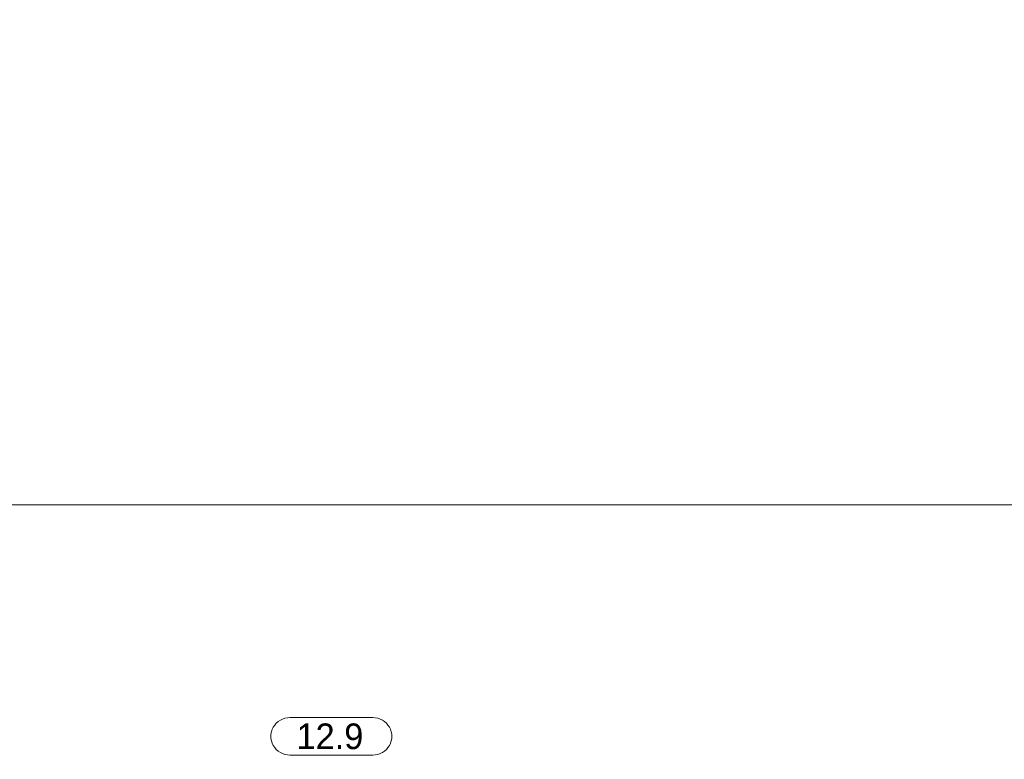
# Model space of a CAD drawing. Header units: millimetres. Extents: x 0 to 203, y 0 to 47.
# Tile 40 of 196: x 23.4 to 27.93, y 20.82 to 24.23. Entities that reach past the tile are written whole.
import ezdxf

# ---------------------------------------------------------------- set-up
doc = ezdxf.new("R2010")
doc.units = ezdxf.units.MM
doc.layers.add('PDF_Geomertry', color=7, linetype='Continuous')
doc.layers.add('PDF_Text', color=7, linetype='Continuous')
doc.styles.add('PDF Arial', font='txt')

msp = doc.modelspace()

# ---------------------------------------------------------------- linework, layer by layer
at = {"layer": 'PDF_Geomertry', "lineweight": 15}
msp.add_lwpolyline([(37.9438, 7.0943), (37.9438, 21.9938), (23.339, 21.9938), (23.339, 24.4257)], dxfattribs=at)
msp.add_lwpolyline([(25.0265, 21.0151), (25.0382, 21.0146), (25.0493, 21.0124), (25.0604, 21.0082), (25.071, 21.0035), (25.0807, 20.9971), (25.089, 20.9896), (25.0965, 20.9804), (25.1029, 20.9715), (25.1085, 20.961), (25.1118, 20.9499), (25.114, 20.9382), (25.1146, 20.9271), (25.1146, 20.9313), (25.114, 20.9193), (25.1118, 20.9082), (25.1085, 20.8971), (25.1029, 20.8868), (25.0965, 20.8771), (25.089, 20.8688), (25.0807, 20.861), (25.071, 20.854), (25.0604, 20.8493), (25.0493, 20.8457), (25.0382, 20.8429), (25.0265, 20.8424), (24.6451, 20.8424), (24.634, 20.8429), (24.6224, 20.8457), (24.6113, 20.8493), (24.6015, 20.854), (24.5918, 20.861), (24.5826, 20.8688), (24.5751, 20.8771), (24.5688, 20.8868), (24.564, 20.8971), (24.5599, 20.9082), (24.5576, 20.9193), (24.5571, 20.9313), (24.5571, 20.9271), (24.5576, 20.9382), (24.5599, 20.9499), (24.564, 20.961), (24.5688, 20.9715), (24.5751, 20.9804), (24.5826, 20.9896), (24.5918, 20.9971), (24.6015, 21.0035), (24.6113, 21.0082), (24.6224, 21.0124), (24.634, 21.0146), (24.6451, 21.0151), (25.0265, 21.0151)], close=True, dxfattribs=at)

# ---------------------------------------------------------------- texts
at = {"layer": 'PDF_Text', "insert": (24.6757, 20.8681), "char_height": 0.11811, "attachment_point": 7, "style": 'PDF Arial'}
msp.add_mtext('12.9', dxfattribs=at)

doc.saveas('drawing.dxf')
